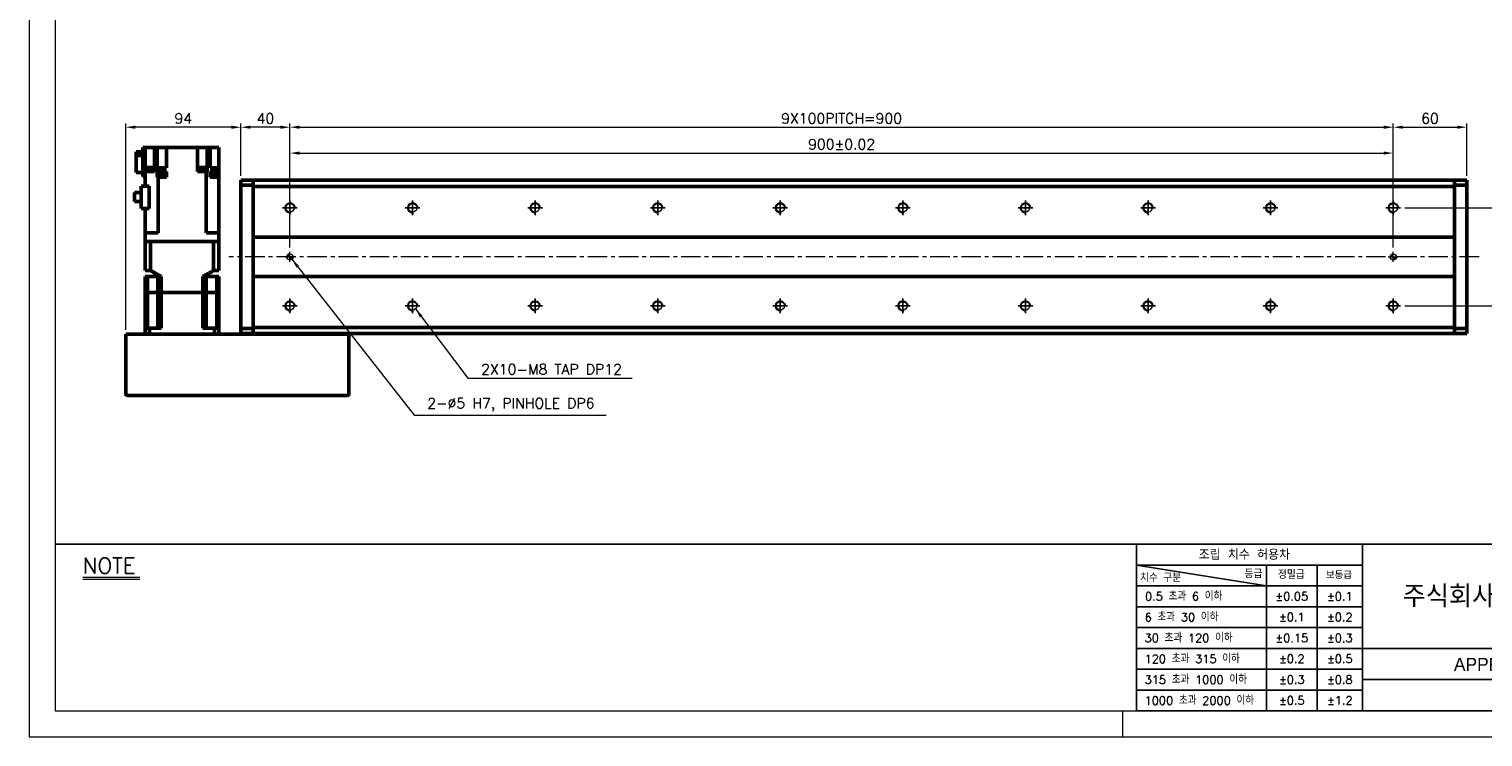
# Model space of a CAD drawing. Header units: millimetres. Extents: x 46891 to 50330, y 6223 to 9790.
# Tile 1 of 5: x 48547 to 49733, y 8529 to 9106. Entities that reach past the tile are written whole.
import ezdxf
from ezdxf.enums import TextEntityAlignment as Align

# ---------------------------------------------------------------- set-up
doc = ezdxf.new("R2010")
doc.units = ezdxf.units.MM
doc.header["$LTSCALE"] = 0.5
doc.linetypes.add('CENTER', pattern=[50.8, 31.75, -6.35, 6.35, -6.35])
doc.layers.get('0').update_dxf_attribs({"lineweight": 20})
for name, color, linetype, lineweight in [('1', 1, 'CENTER', 13), ('4', 4, 'Continuous', 13), ('외형선(ISO)', 7, 'Continuous', 50)]:
    doc.layers.add(name, color=color, linetype=linetype, lineweight=lineweight)
for name, color, linetype in [('3', 3, 'Continuous'), ('C', 1, 'CENTER'), ('DIM', 4, 'Continuous')]:
    doc.layers.add(name, color=color, linetype=linetype)
doc.styles.add('ACISOGDT', font='amgdt.shx')
doc.styles.add('DSR TEXT', font='romans.shx', dxfattribs={"bigfont": 'whgtxt.shx'})
doc.styles.get("Standard").update_dxf_attribs({"font": 'romans.shx', "bigfont": 'whgtxt.shx'})
doc.dimstyles.new('DSR', dxfattribs={"dimscale": 2, "dimtxt": 3, "dimasz": 3, "dimexe": 0.5, "dimexo": 0.5, "dimgap": 0.5, "dimtad": 1, "dimdsep": 46, "dimtxsty": 'Standard', "dimcen": 2.5, "dimclrd": 4, "dimclre": 4, "dimclrt": 2, "dimadec": 0, "dimazin": 2, "dimtfac": 1, "dimtmove": 0, "dimatfit": 3, "dimfxl": 0, "dimlwd": -1, "dimlwe": -1, "dimarcsym": 0})

# ---------------------------------------------------------------- blocks, each defined once
blk = doc.blocks.new('A$C13F00394')
for p, q in [((-202.34, 25.67), (-191.42, 25.67)), ((-202.34, 25.3), (-191.42, 25.3))]:
    blk.add_line(p, q)
at = {"layer": '3'}
for p, q in [((0, 32), (-207.68, 32)), ((0, 32), (202.32, 32)), ((0, 32), (0, 0)), ((43.43, 32), (43.43, 0)), ((0, 28), (25, 24)), ((43.43, 28), (0, 28)), ((25, 28), (25, 0)), ((34.7, 28), (34.7, 0)), ((43.43, 24), (0, 24)), ((43.43, 20), (0, 20)), ((43.43, 16), (0, 16)), ((0, 12), (129.32, 12)), ((43.43, 8), (0, 8)), ((97.32, 6), (43.43, 6)), ((43.43, 4), (0, 4)), ((0, 0), (202.32, 0))]:
    blk.add_line(p, q, dxfattribs=at)
at = {"color": 0, "style": 'DSR TEXT'}
for s, height, p in [('조립 치수 허용차', 2, (11.97, 29.02)), ('치수 구분', 1.5, (0.69, 24.78)), ('등급', 1.5, (20.77, 25.52)), ('정밀급', 1.5, (27.18, 25.37)), ('보통급', 1.3, (36.41, 25.38)), (' 0.5 초과 6 이하', 1.6, (0.56, 21.19)), (' 6 초과 30 이하', 1.6, (0.49, 17.19)), (' 30 초과 120 이하', 1.6, (0.49, 13.19)), (' 120 초과 315 이하', 1.6, (0.49, 9.19)), (' 315 초과 1000 이하', 1.6, (0.49, 5.19)), (' 1000 초과 2000 이하', 1.6, (0.49, 1.19))]:
    blk.add_text(s, height=height, dxfattribs=at).set_placement(p)
at = {"color": 7, "style": 'ACISOGDT'}
blk.add_text('APPROVED', height=2.5, dxfattribs=at).set_placement((70.28, 8.93), align=Align.MIDDLE_CENTER)
at = {"color": 7, "insert": (70.37, 22), "char_height": 4.2, "attachment_point": 5, "style": 'DSR TEXT'}
blk.add_mtext('주식회사 디에스알', dxfattribs=at)
at = {"color": 0, "char_height": 1.6, "attachment_point": 5, "style": 'DSR TEXT'}
for s, insert in [('%%P0.05', (29.85, 22)), ('%%P0.1', (39.07, 22)), ('%%P0.1', (29.85, 18)), ('%%P0.2', (39.07, 18)), ('%%P0.15', (29.85, 14)), ('%%P0.3', (39.07, 14)), ('%%P0.2', (29.85, 10)), ('%%P0.5', (39.07, 10)), ('%%P0.3', (29.85, 6)), ('%%P0.8', (39.07, 6)), ('%%P0.5', (29.85, 2)), ('%%P1.2', (39.07, 2))]:
    blk.add_mtext(s, dxfattribs=dict(at, insert=insert))
at = {"layer": '4', "color": 0, "style": 'DSR TEXT'}
blk.add_text('NOTE', height=3, dxfattribs=at).set_placement((-202.39, 26.38))
blk = doc.blocks.new('A$C1C1952E1')
at = {"color": 1}
blk.add_lwpolyline([(0, 0), (420, 0), (420, 297), (0, 297)], close=True, dxfattribs=at)
at = {"color": 3}
blk.add_lwpolyline([(5, 5), (415, 5), (415, 292), (5, 292)], close=True, dxfattribs=at)
blk = doc.blocks.new('A$C33E56CC6')
h = blk.add_hatch()
h.set_pattern_fill('ANSI31', color=256, style=0)
h.set_pattern_definition([(45, (-7065.45672, -6508.5399), (-0.0883883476, 0.0883883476), [])])
h.paths.add_polyline_path([(4, 6.5, 0.414214), (1.5, 4), (4, 4)])
h.paths.add_polyline_path([(6.5, 4), (4, 4), (4, 1.5, 0.414214)])
blk.add_circle((4, 4), 2.5)
at = {"layer": '1'}
for p, q in [((0, 4), (8, 4)), ((4, 0), (4, 8))]:
    blk.add_line(p, q, dxfattribs=at)
blk = doc.blocks.new('tap8')
blk.add_circle((0, 0), 3.4)
at = {"layer": 'C', "color": 1, "linetype": 'CENTER'}
for p, q in [((-6, 0), (6, 0)), ((0, -6), (0, 6))]:
    blk.add_line(p, q, dxfattribs=at)
at = {"layer": 'DIM', "color": 3}
blk.add_arc((0, 0), 4, 263.8455, 189.4314, dxfattribs=at)
blk = doc.blocks.new('*D90')
at = {"color": 1, "linetype": 'ByBlock'}
for p, q in [((48759.5, 8928.1), (48759.5, 9008.1)), ((48767.3, 9005.1), (49651.7, 9005.1)), ((49659.5, 8928.1), (49659.5, 9008.1))]:
    blk.add_line(p, q, dxfattribs=at)
at = {"color": 1}
for points in [[(48767.3, 9006.4), (48767.3, 9003.8), (48759.5, 9005.1)], [(49651.7, 9006.4), (49651.7, 9003.8), (49659.5, 9005.1)]]:
    blk.add_solid(points, dxfattribs=at)
at = {"layer": 'Defpoints', "color": 0}
for p in [(49659.5, 9005.1), (48759.5, 8924.5), (49659.5, 8924.5)]:
    blk.add_point(p, dxfattribs=at)
at = {"color": 3, "insert": (49209.5, 9012.3), "char_height": 8.4, "attachment_point": 5, "style": 'DSR TEXT'}
blk.add_mtext('900%%P0.02', dxfattribs=at)
blk = doc.blocks.new('*D91')
at = {"color": 1, "linetype": 'ByBlock'}
for p, q in [((48759.5, 8971.7), (48759.5, 9029.2)), ((48767.3, 9026.2), (49651.7, 9026.2)), ((49659.5, 8971.7), (49659.5, 9029.2))]:
    blk.add_line(p, q, dxfattribs=at)
at = {"color": 1}
for points in [[(48767.3, 9027.5), (48767.3, 9024.9), (48759.5, 9026.2)], [(49651.7, 9027.5), (49651.7, 9024.9), (49659.5, 9026.2)]]:
    blk.add_solid(points, dxfattribs=at)
at = {"layer": 'Defpoints', "color": 0}
for p in [(49659.5, 9026.2), (48759.5, 8968.1), (49659.5, 8968.1)]:
    blk.add_point(p, dxfattribs=at)
at = {"color": 3, "insert": (49209.5, 9033.4), "char_height": 8.4, "attachment_point": 5, "style": 'DSR TEXT'}
blk.add_mtext('9X100PITCH=900', dxfattribs=at)
blk = doc.blocks.new('*D92')
at = {"color": 1, "linetype": 'ByBlock'}
for p, q in [((49659.5, 8971.7), (49659.5, 9029.2)), ((49667.3, 9026.2), (49711.7, 9026.2)), ((49719.5, 8986.6), (49719.5, 9029.2))]:
    blk.add_line(p, q, dxfattribs=at)
at = {"color": 1}
for points in [[(49667.3, 9027.5), (49667.3, 9024.9), (49659.5, 9026.2)], [(49711.7, 9027.5), (49711.7, 9024.9), (49719.5, 9026.2)]]:
    blk.add_solid(points, dxfattribs=at)
at = {"layer": 'Defpoints', "color": 0}
for p in [(49719.5, 9026.2), (49719.5, 8983), (49659.5, 8968.1)]:
    blk.add_point(p, dxfattribs=at)
at = {"color": 3, "insert": (49689.5, 9033.4), "char_height": 8.4, "attachment_point": 5, "style": 'DSR TEXT'}
blk.add_mtext('60', dxfattribs=at)
blk = doc.blocks.new('*D93')
at = {"color": 1, "linetype": 'ByBlock'}
for p, q in [((48719.5, 8986.6), (48719.5, 9029.2)), ((48751.7, 9026.2), (48727.3, 9026.2)), ((48759.5, 8928.1), (48759.5, 9029.2))]:
    blk.add_line(p, q, dxfattribs=at)
at = {"color": 1}
for points in [[(48727.3, 9027.5), (48727.3, 9024.9), (48719.5, 9026.2)], [(48751.7, 9027.5), (48751.7, 9024.9), (48759.5, 9026.2)]]:
    blk.add_solid(points, dxfattribs=at)
at = {"layer": 'Defpoints', "color": 0}
for p in [(48719.5, 9026.2), (48719.5, 8983), (48759.5, 8924.5)]:
    blk.add_point(p, dxfattribs=at)
at = {"color": 3, "insert": (48739.5, 9033.4), "char_height": 8.4, "attachment_point": 5, "style": 'DSR TEXT'}
blk.add_mtext('40', dxfattribs=at)
blk = doc.blocks.new('*D94')
at = {"color": 1, "linetype": 'ByBlock'}
for p, q in [((49669.1, 8960.5), (49755.7, 8960.5)), ((49752.7, 8952.7), (49752.7, 8888.3)), ((49669.1, 8880.5), (49755.7, 8880.5))]:
    blk.add_line(p, q, dxfattribs=at)
at = {"color": 1}
for points in [[(49751.4, 8952.7), (49754, 8952.7), (49752.7, 8960.5)], [(49751.4, 8888.3), (49754, 8888.3), (49752.7, 8880.5)]]:
    blk.add_solid(points, dxfattribs=at)
at = {"layer": 'Defpoints', "color": 0}
for p in [(49665.5, 8960.5), (49665.5, 8880.5), (49752.7, 8880.5)]:
    blk.add_point(p, dxfattribs=at)
at = {"color": 3, "insert": (49745.5, 8920.5), "char_height": 8.4, "attachment_point": 5, "rotation": 90, "style": 'DSR TEXT'}
blk.add_mtext('80', dxfattribs=at)
blk = doc.blocks.new('*D95')
at = {"color": 1, "linetype": 'ByBlock'}
for p, q in [((48625.5, 8861.1), (48625.5, 9029.2)), ((48711.7, 9026.2), (48633.3, 9026.2)), ((48719.5, 8986.6), (48719.5, 9029.2))]:
    blk.add_line(p, q, dxfattribs=at)
at = {"color": 1}
for points in [[(48633.3, 9027.5), (48633.3, 9024.9), (48625.5, 9026.2)], [(48711.7, 9027.5), (48711.7, 9024.9), (48719.5, 9026.2)]]:
    blk.add_solid(points, dxfattribs=at)
at = {"layer": 'Defpoints', "color": 0}
for p in [(48625.5, 9026.2), (48719.5, 8983), (48625.5, 8857.5)]:
    blk.add_point(p, dxfattribs=at)
at = {"color": 3, "insert": (48672.5, 9033.4), "char_height": 8.4, "attachment_point": 5, "style": 'DSR TEXT'}
blk.add_mtext('94', dxfattribs=at)

msp = doc.modelspace()

# ---------------------------------------------------------------- linework, layer by layer
at = {"color": 1}
msp.add_line((49438.56232, 8550.23102), (49438.56232, 8528.99552), dxfattribs=at)
at = {"layer": '1'}
msp.add_line((49729.49139, 8920.45921), (48709.49139, 8920.45921), dxfattribs=at)
at = {"layer": '3'}
msp.add_line((49449.95533, 8550.23102), (50309.21782, 8550.23102), dxfattribs=at)
at = {"layer": '외형선(ISO)'}
for p, q in [((48633.99139, 9006.15915), (48639.49139, 9006.15915)), ((48633.99139, 9006.15915), (48633.99139, 9003.1869)), ((48633.99139, 9003.1869), (48639.49139, 9003.1869)), ((48633.99139, 9003.1869), (48633.99139, 8989.35926)), ((48639.49139, 9009.55921), (48641.49139, 9009.55921)), ((48639.49139, 9009.55921), (48639.49139, 8986.05921)), ((48641.49139, 9009.55921), (48645.49139, 9009.55921)), ((48641.49139, 9009.55921), (48641.49139, 8990.05921)), ((48648.99139, 9009.55921), (48645.49139, 9009.55921)), ((48651.21276, 9009.55921), (48648.99139, 9009.55921)), ((48648.99139, 9009.55921), (48648.99139, 8990.05921)), ((48651.21276, 9009.55921), (48655.19139, 9009.55921)), ((48651.21276, 9009.55921), (48651.21276, 8993.05921)), ((48658.69139, 9009.55921), (48655.19139, 9009.55921)), ((48658.69139, 9009.55921), (48683.99139, 9009.55921)), ((48658.69139, 9009.55921), (48658.69139, 8993.05921)), ((48683.99139, 8990.05921), (48683.99139, 9009.55921)), ((48687.49139, 9009.55921), (48683.99139, 9009.55921)), ((48687.49139, 9009.55921), (48691.99947, 9009.55921)), ((48694.49139, 9009.55921), (48691.99947, 9009.55921)), ((48691.99947, 8990.05921), (48691.99947, 9009.55921)), ((48694.49139, 8993.05921), (48694.49139, 9009.55921)), ((48697.99139, 9009.55921), (48694.49139, 9009.55921)), ((48697.99139, 9009.55921), (48701.49139, 9009.55921)), ((48701.49139, 9009.55921), (48701.49139, 8993.05921)), ((48641.49139, 8990.05921), (48641.49139, 8978.20921)), ((48641.49139, 8990.05921), (48647.05137, 8990.05921)), ((48642.00268, 8990.55921), (48648.00268, 8990.55921)), ((48642.00268, 8990.05921), (48642.00268, 8990.55921)), ((48642.05268, 8991.25921), (48647.95268, 8991.25921)), ((48642.05268, 8990.55921), (48642.05268, 8991.25921)), ((48642.20268, 8993.25921), (48647.80268, 8993.25921)), ((48642.20268, 8991.25921), (48642.20268, 8993.25921)), ((48648.99139, 8990.05921), (48647.05137, 8990.05921)), ((48647.80268, 8991.25921), (48647.80268, 8993.25921)), ((48647.95268, 8990.55921), (48647.95268, 8991.25921)), ((48648.00268, 8990.05921), (48648.00268, 8990.55921)), ((48651.53271, 8993.05921), (48651.21276, 8993.05921)), ((48651.21276, 8990.05921), (48651.21276, 8985.55921)), ((48651.21276, 8990.05921), (48651.53271, 8990.05921)), ((48651.53271, 8993.05921), (48651.93202, 8993.05921)), ((48651.93202, 8990.05921), (48651.53271, 8990.05921)), ((48651.93202, 8993.05921), (48658.69139, 8993.05921)), ((48651.93202, 8993.05921), (48651.93202, 8990.05921)), ((48658.69139, 8990.05921), (48651.93202, 8990.05921)), ((48658.69139, 8985.55921), (48658.69139, 8990.05921)), ((48691.05076, 8990.05921), (48683.99139, 8990.05921)), ((48684.78735, 8990.55921), (48690.78735, 8990.55921)), ((48684.78735, 8990.05921), (48684.78735, 8990.55921)), ((48684.83735, 8991.25921), (48690.73735, 8991.25921)), ((48684.83735, 8990.55921), (48684.83735, 8991.25921)), ((48684.98735, 8993.25921), (48690.58735, 8993.25921)), ((48684.98735, 8991.25921), (48684.98735, 8993.25921)), ((48690.58735, 8991.25921), (48690.58735, 8993.25921)), ((48690.73735, 8990.55921), (48690.73735, 8991.25921)), ((48690.78735, 8990.05921), (48690.78735, 8990.55921)), ((48691.05076, 8939.95921), (48691.05076, 8990.05921)), ((48691.05076, 8990.05921), (48691.45006, 8990.05921)), ((48691.99947, 8990.05921), (48691.45006, 8990.05921)), ((48695.93141, 8993.05921), (48694.49139, 8993.05921)), ((48694.49139, 8985.55921), (48694.49139, 8990.05921)), ((48694.49139, 8990.05921), (48695.93141, 8990.05921)), ((48695.93141, 8993.05921), (48701.49139, 8993.05921)), ((48701.49139, 8990.05921), (48695.93141, 8990.05921)), ((48701.49139, 8990.05921), (48701.49139, 8993.05921)), ((48701.49139, 8990.05921), (48701.49139, 8986.25921)), ((48633.99139, 8989.35926), (48639.49139, 8989.35926)), ((48638.09139, 8978.20921), (48644.70271, 8978.20921)), ((48638.09139, 8959.85921), (48638.09139, 8978.20921)), ((48641.49139, 8986.05921), (48639.49139, 8986.05921)), ((48641.45647, 8985.55921), (48641.45647, 8986.05921)), ((48641.49139, 8985.55921), (48641.45647, 8985.55921)), ((48644.70271, 8978.20921), (48644.70271, 8959.85921)), ((48651.53271, 8985.55921), (48651.21276, 8985.55921)), ((48651.53271, 8985.55921), (48651.93202, 8985.55921)), ((48651.87864, 8986.25921), (48657.77864, 8986.25921)), ((48651.87864, 8985.55921), (48651.87864, 8986.25921)), ((48651.93202, 8985.55921), (48654.3761, 8985.55921)), ((48651.93202, 8939.95921), (48651.93202, 8985.55921)), ((48652.02864, 8988.25921), (48657.62864, 8988.25921)), ((48652.02864, 8986.25921), (48652.02864, 8988.25921)), ((48655.28117, 8985.55921), (48654.3761, 8985.55921)), ((48655.28117, 8985.55921), (48658.69139, 8985.55921)), ((48657.62864, 8986.25921), (48657.62864, 8988.25921)), ((48657.77864, 8985.55921), (48657.77864, 8986.25921)), ((48695.93141, 8985.55921), (48694.49139, 8985.55921)), ((48695.6263, 8986.25921), (48701.5263, 8986.25921)), ((48695.6263, 8985.55921), (48695.6263, 8986.25921)), ((48695.7763, 8988.25921), (48701.3763, 8988.25921)), ((48695.7763, 8986.25921), (48695.7763, 8988.25921)), ((48695.93141, 8985.55921), (48701.49139, 8985.55921)), ((48701.3763, 8986.25921), (48701.3763, 8988.25921)), ((48701.5263, 8985.55921), (48701.49139, 8985.55921)), ((48701.49139, 8939.95921), (48701.49139, 8985.55921)), ((48701.5263, 8985.55921), (48701.5263, 8986.25921)), ((48719.49139, 8982.95921), (48719.49139, 8982.08053)), ((48729.49139, 8982.95921), (48719.49139, 8982.95921)), ((48719.49139, 8978.95921), (48719.49139, 8982.08053)), ((48719.49139, 8861.95921), (48719.49139, 8978.95921)), ((48729.49139, 8978.95921), (48719.49139, 8978.95921)), ((48729.49139, 8982.95921), (48729.49139, 8982.08053)), ((49709.49139, 8982.95921), (48729.49139, 8982.95921)), ((48729.49139, 8982.08053), (48729.49139, 8982.95921)), ((48729.49139, 8977.95921), (48729.49139, 8982.08053)), ((48729.49139, 8982.08053), (48729.49139, 8978.95921)), ((49709.49139, 8982.08053), (49709.49139, 8982.95921)), ((49709.49139, 8982.95921), (49709.49139, 8982.08053)), ((49709.49139, 8982.95921), (49719.49139, 8982.95921)), ((49709.49139, 8982.08053), (49709.49139, 8977.95921)), ((49709.49139, 8978.95921), (49709.49139, 8982.08053)), ((49709.49139, 8978.95921), (49719.49139, 8978.95921)), ((49719.49139, 8982.08053), (49719.49139, 8982.95921)), ((49719.49139, 8982.08053), (49719.49139, 8978.95921)), ((49719.49139, 8978.95921), (49719.49139, 8861.95921)), ((48632.69139, 8973.08421), (48638.09139, 8973.08421)), ((48632.69139, 8973.08421), (48632.69139, 8965.63421)), ((48729.49139, 8936.45921), (48729.49139, 8977.95921)), ((48729.49139, 8977.95921), (49709.49139, 8977.95921)), ((49709.49139, 8977.95921), (49709.49139, 8936.45921)), ((48632.69139, 8965.63421), (48638.09139, 8965.63421)), ((48644.70271, 8959.85921), (48638.09139, 8959.85921)), ((48641.49139, 8939.95921), (48641.49139, 8959.85921)), ((48641.49139, 8939.95921), (48641.49139, 8932.95921)), ((48641.49139, 8939.95921), (48645.99139, 8939.95921)), ((48641.49586, 8932.95921), (48641.49139, 8932.95921)), ((48641.49139, 8909.45921), (48641.49139, 8932.95921)), ((48645.79084, 8932.95921), (48641.49586, 8932.95921)), ((48645.79606, 8932.95921), (48645.79084, 8932.95921)), ((48645.79606, 8932.95921), (48697.18672, 8932.95921)), ((48645.79606, 8909.45921), (48645.79606, 8932.95921)), ((48651.93202, 8939.95921), (48645.99139, 8939.95921)), ((48696.99139, 8932.95921), (48645.99139, 8932.95921)), ((48691.05076, 8939.95921), (48696.99139, 8939.95921)), ((48696.99139, 8939.95921), (48701.49139, 8939.95921)), ((48697.19194, 8932.95921), (48697.18672, 8932.95921)), ((48697.18672, 8909.45921), (48697.18672, 8932.95921)), ((48701.48692, 8932.95921), (48697.19194, 8932.95921)), ((48701.49139, 8932.95921), (48701.48692, 8932.95921)), ((48701.49139, 8932.95921), (48701.49139, 8939.95921)), ((48701.49139, 8909.45921), (48701.49139, 8932.95921)), ((48729.49139, 8935.60566), (48729.49139, 8936.45921)), ((49709.49139, 8936.45921), (48729.49139, 8936.45921)), ((48729.49139, 8935.2521), (48729.49139, 8935.60566)), ((48729.49139, 8905.66632), (48729.49139, 8935.2521)), ((48729.49139, 8935.2521), (48729.49139, 8905.66632)), ((49709.49139, 8936.45921), (49709.49139, 8935.60566)), ((49709.49139, 8935.60566), (49709.49139, 8935.2521)), ((49709.49139, 8935.2521), (49709.49139, 8905.66632)), ((49709.49139, 8905.66632), (49709.49139, 8935.2521)), ((48645.79606, 8909.45921), (48641.49139, 8909.45921)), ((48701.49139, 8909.45921), (48697.18672, 8909.45921)), ((48643.2038, 8904.45921), (48641.49139, 8904.45921)), ((48641.49139, 8891.45921), (48641.49139, 8904.45921)), ((48651.74139, 8904.45921), (48643.2038, 8904.45921)), ((48643.2038, 8891.45921), (48643.2038, 8904.45921)), ((48654.45466, 8904.45921), (48651.74139, 8904.45921)), ((48651.74139, 8891.45921), (48651.74139, 8904.45921)), ((48654.45466, 8891.45921), (48654.45466, 8904.45921)), ((48691.24139, 8904.45921), (48688.52811, 8904.45921)), ((48688.52811, 8891.45921), (48688.52811, 8904.45921)), ((48691.24139, 8904.45921), (48699.77897, 8904.45921)), ((48691.24139, 8891.45921), (48691.24139, 8904.45921)), ((48701.49139, 8904.45921), (48699.77897, 8904.45921)), ((48699.77897, 8891.45921), (48699.77897, 8904.45921)), ((48701.49139, 8891.45921), (48701.49139, 8904.45921)), ((48729.49139, 8905.31276), (48729.49139, 8905.66632)), ((48729.49139, 8904.45921), (48729.49139, 8905.31276)), ((48729.49139, 8862.95921), (48729.49139, 8904.45921)), ((48729.49139, 8904.45921), (49709.49139, 8904.45921)), ((49709.49139, 8905.66632), (49709.49139, 8905.31276)), ((49709.49139, 8905.31276), (49709.49139, 8904.45921)), ((49709.49139, 8904.45921), (49709.49139, 8862.95921)), ((48641.49139, 8891.45921), (48643.2038, 8891.45921)), ((48641.49139, 8891.45921), (48641.49139, 8862.45921)), ((48643.2038, 8891.45921), (48641.49139, 8891.45921)), ((48643.2038, 8891.45921), (48646.74139, 8891.45921)), ((48643.2038, 8862.45921), (48643.2038, 8891.45921)), ((48643.2038, 8891.45921), (48646.74139, 8891.45921)), ((48646.74139, 8891.45921), (48651.74139, 8891.45921)), ((48646.74139, 8891.45921), (48651.74139, 8891.45921)), ((48651.74139, 8891.45921), (48654.45466, 8891.45921)), ((48651.74139, 8862.45921), (48651.74139, 8891.45921)), ((48654.45466, 8891.45921), (48651.74139, 8891.45921)), ((48654.45466, 8891.45921), (48688.52811, 8891.45921)), ((48654.45466, 8891.45921), (48654.45466, 8862.45921)), ((48654.45466, 8891.45921), (48688.52811, 8891.45921)), ((48688.52811, 8891.45921), (48691.24139, 8891.45921)), ((48688.52811, 8891.45921), (48688.52811, 8862.45921)), ((48691.24139, 8891.45921), (48688.52811, 8891.45921)), ((48691.24139, 8891.45921), (48696.24139, 8891.45921)), ((48691.24139, 8862.45921), (48691.24139, 8891.45921)), ((48691.24139, 8891.45921), (48696.24139, 8891.45921)), ((48696.24139, 8891.45921), (48699.77897, 8891.45921)), ((48696.24139, 8891.45921), (48699.77897, 8891.45921)), ((48699.77897, 8891.45921), (48701.49139, 8891.45921)), ((48699.77897, 8862.45921), (48699.77897, 8891.45921)), ((48701.49139, 8891.45921), (48699.77897, 8891.45921)), ((48701.49139, 8891.45921), (48701.49139, 8862.45921)), ((48645.03387, 8862.45921), (48641.49139, 8862.45921)), ((48641.49139, 8857.45921), (48641.49139, 8862.45921)), ((48645.03387, 8862.45921), (48654.45466, 8862.45921)), ((48645.03387, 8857.45921), (48645.03387, 8862.45921)), ((48688.52811, 8862.45921), (48697.9489, 8862.45921)), ((48701.49139, 8862.45921), (48697.9489, 8862.45921)), ((48697.9489, 8857.45921), (48697.9489, 8862.45921)), ((48701.49139, 8857.45921), (48701.49139, 8862.45921)), ((48719.49139, 8858.83789), (48719.49139, 8861.95921)), ((48729.49139, 8861.95921), (48719.49139, 8861.95921)), ((48729.49139, 8858.83789), (48729.49139, 8862.95921)), ((49709.49139, 8862.95921), (48729.49139, 8862.95921)), ((48729.49139, 8861.95921), (48729.49139, 8858.83789)), ((49709.49139, 8862.95921), (49709.49139, 8858.83789)), ((49709.49139, 8858.83789), (49709.49139, 8861.95921)), ((49709.49139, 8861.95921), (49719.49139, 8861.95921)), ((49719.49139, 8861.95921), (49719.49139, 8858.83789)), ((48625.49139, 8857.45921), (48626.49139, 8857.45921)), ((48625.49139, 8857.45921), (48625.49139, 8808.45921)), ((48626.49139, 8857.45921), (48806.49139, 8857.45921)), ((48719.49139, 8858.83789), (48719.49139, 8857.95921)), ((48729.49139, 8857.95921), (48719.49139, 8857.95921)), ((48729.49139, 8858.83789), (48729.49139, 8857.95921)), ((48729.49139, 8857.95921), (48729.49139, 8858.83789)), ((49709.49139, 8857.95921), (48729.49139, 8857.95921)), ((48746.84139, 8857.91921), (48778.14139, 8857.91921)), ((48746.84139, 8857.57421), (48746.84139, 8857.91921)), ((48746.84139, 8857.57421), (48778.14139, 8857.57421)), ((48778.14139, 8857.57421), (48778.14139, 8857.91921)), ((48806.49139, 8857.45921), (48807.49139, 8857.45921)), ((48807.49139, 8808.45921), (48807.49139, 8857.45921)), ((49709.49139, 8857.95921), (49709.49139, 8858.83789)), ((49709.49139, 8858.83789), (49709.49139, 8857.95921)), ((49709.49139, 8857.95921), (49719.49139, 8857.95921)), ((49719.49139, 8857.95921), (49719.49139, 8858.83789)), ((48626.49139, 8807.45921), (48806.49139, 8807.45921))]:
    msp.add_line(p, q, dxfattribs=at)
for centre, start, end in [((48626.49139, 8808.45921), 180, 270), ((48806.49139, 8808.45921), 270, 0)]:
    msp.add_arc(centre, 1, start, end, dxfattribs=at)
for points, weights in [([(48645.79606, 8909.45921), (48650.41788, 8906.45265), (48654.45466, 8904.45921)], [1.35251798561, 1.41367336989, 1.45736434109]), ([(48688.52811, 8904.45921), (48692.56489, 8906.45265), (48697.18672, 8909.45921)], [1.45736434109, 1.41367336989, 1.35251798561])]:
    msp.add_rational_spline(points, weights, degree=2, dxfattribs=at)

# ---------------------------------------------------------------- block references
at = {"xscale": 4.247100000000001, "yscale": 4.247100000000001, "zscale": 4.247100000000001}
for name, p in [('A$C1C1952E1', (48546.67132, 8528.99552)), ('A$C13F00394', (49449.95534, 8550.23102))]:
    msp.add_blockref(name, p, dxfattribs=at)
at = {"rotation": 90}
for p in [(48759.49139, 8960.45921), (48859.49139, 8960.45921), (48959.49139, 8960.45921), (49059.49139, 8960.45921), (49159.49139, 8960.45921), (49259.49139, 8960.45921), (49359.49139, 8960.45921), (49459.49139, 8960.45921), (49559.49139, 8960.45921), (49659.49139, 8960.45921), (48759.49139, 8880.45921), (48859.49139, 8880.45921), (48959.49139, 8880.45921), (49059.49139, 8880.45921), (49159.49139, 8880.45921), (49259.49139, 8880.45921), (49359.49139, 8880.45921), (49459.49139, 8880.45921), (49559.49139, 8880.45921), (49659.49139, 8880.45921)]:
    msp.add_blockref('tap8', p, dxfattribs=at)
for p in [(48755.49138, 8916.45921), (49655.49138, 8916.45921)]:
    msp.add_blockref('A$C33E56CC6', p)

# ---------------------------------------------------------------- texts
at = {"color": 3, "char_height": 8.4, "attachment_point": 7, "style": 'DSR TEXT'}
for s, insert in [('2X10-M8 TAP DP12', (48915.46406, 8824.6067)), ('2-%%C5 H7, PINHOLE DP6', (48871.48099, 8794.35448))]:
    msp.add_mtext(s, dxfattribs=dict(at, insert=insert))

# ---------------------------------------------------------------- dimensions: what is measured, and where the dimension line sits
for base, p1, p2, picture, middle in [((48625.49139, 9026.19415), (48719.49139, 8982.95921), (48625.49139, 8857.45921), '*D95', (48672.49139, 9033.39415)), ((48719.49139, 9026.19415), (48759.49139, 8924.45921), (48719.49139, 8982.95921), '*D93', (48739.49139, 9033.39415)), ((49719.49139, 9026.19415), (49659.49139, 8968.07085), (49719.49139, 8982.95921), '*D92', (49689.49139, 9033.39415))]:
    dim = msp.add_linear_dim(base=base, p1=p1, p2=p2, dimstyle='DSR', override={"dimscale": 3, "dimtxt": 2.8, "dimasz": 2.600136, "dimexe": 1, "dimexo": 1.2, "dimgap": 1, "dimdec": 4, "dimtxsty": 'DSR TEXT', "dimclrd": 1, "dimclre": 1, "dimclrt": 3, "dimtdec": 4, "dimtix": 1})
    dim.commit()
    dim.dimension.update_dxf_attribs({"geometry": picture, "text_midpoint": middle})
for base, p1, p2, text, picture, middle in [((49659.49139, 9026.19415), (48759.49139, 8968.07085), (49659.49139, 8968.07085), '9X100PITCH=<>', '*D91', (49209.49139, 9033.39415)), ((49659.49139, 9005.08249), (48759.49139, 8924.45921), (49659.49139, 8924.45921), '<>%%P0.02', '*D90', (49209.49139, 9012.28249))]:
    dim = msp.add_linear_dim(base=base, p1=p1, p2=p2, text=text, dimstyle='DSR', override={"dimscale": 3, "dimtxt": 2.8, "dimasz": 2.600136, "dimexe": 1, "dimexo": 1.2, "dimgap": 1, "dimdec": 4, "dimtxsty": 'DSR TEXT', "dimclrd": 1, "dimclre": 1, "dimclrt": 3, "dimtdec": 4, "dimtix": 1})
    dim.commit()
    dim.dimension.update_dxf_attribs({"geometry": picture, "text_midpoint": middle})
dim = msp.add_linear_dim(base=(49752.74073, 8880.45921), p1=(49665.53836, 8960.45921), p2=(49665.53836, 8880.45921), angle=90, dimstyle='DSR', override={"dimscale": 3, "dimtxt": 2.8, "dimasz": 2.600136, "dimexe": 1, "dimexo": 1.2, "dimgap": 1, "dimdec": 4, "dimtxsty": 'DSR TEXT', "dimclrd": 1, "dimclre": 1, "dimclrt": 3, "dimtdec": 4, "dimtix": 1})
dim.commit()
dim.dimension.update_dxf_attribs({"geometry": '*D94', "text_midpoint": (49745.54073, 8920.45921)})

# ---------------------------------------------------------------- leaders
at = {"annotation_type": 0, "has_hookline": 1, "hookline_direction": 0}
for points, text_width in [([(48761.06976, 8918.52046), (48860.68058, 8791.35448), (48868.48099, 8791.35448)], 145.875), ([(48861.87247, 8878.03219), (48904.66366, 8821.6067), (48912.46406, 8821.6067)], 123.25)]:
    msp.add_leader(points, dimstyle='DSR', override={"dimscale": 3, "dimtxt": 2.8, "dimasz": 2.600136, "dimexe": 1, "dimexo": 1.2, "dimgap": 1, "dimdec": 4, "dimtxsty": 'DSR TEXT', "dimclrd": 1, "dimclre": 1, "dimclrt": 3, "dimtdec": 4, "dimtix": 1}, dxfattribs=dict(at, text_width=text_width))

doc.saveas('drawing.dxf')
